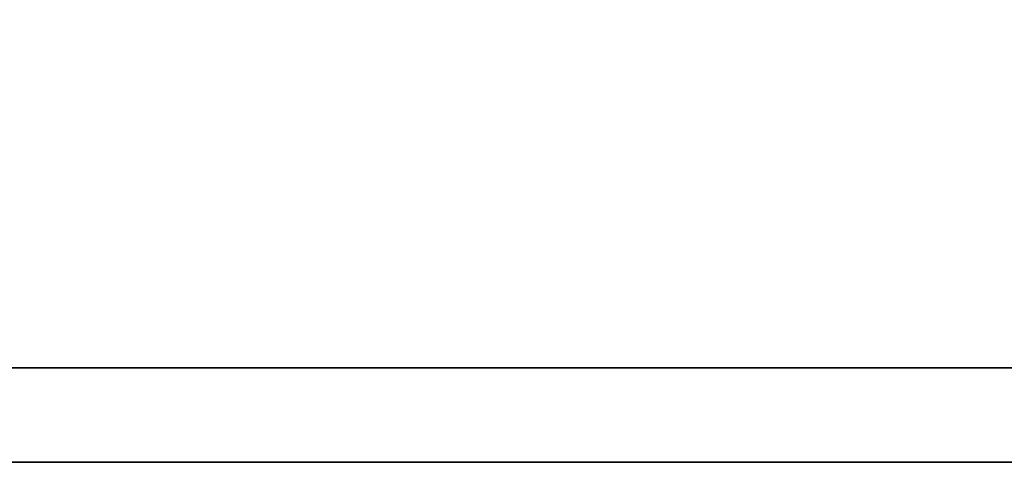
# Model space of a CAD drawing. Header units: millimetres. Extents: x 673 to 1184, y 181 to 367.
# Tile 25 of 54: x 1044.08 to 1047.14, y 238.16 to 239.54. Entities that reach past the tile are written whole.
import ezdxf

# ---------------------------------------------------------------- set-up
doc = ezdxf.new("R2010")
doc.units = ezdxf.units.MM
doc.layers.add('DIM', color=4, linetype='Continuous')
doc.layers.add('layer 1', color=7, linetype='Continuous')

# ---------------------------------------------------------------- blocks, each defined once
blk = doc.blocks.new('TBI MOTION logo(完整正式版)')
at = {"layer": 'layer 1', "color": 22, "lineweight": 35}
blk.add_open_spline([(75.90875, -9.47875), (75.90875, -9.47875), (75.90875, -12.28625), (75.90875, -12.28625), (75.90875, -12.28625), (75.90875, -12.28625), (75.90875, -12.47875), (75.90875, -12.47875), (75.90875, -12.47875), (75.90875, -12.47875), (75.71625, -12.47875), (75.71625, -12.47875), (75.71625, -12.47875), (75.71625, -12.47875), (-88.32875, -12.47875), (-88.32875, -12.47875), (-88.32875, -12.47875), (-88.32875, -12.47875), (-88.32875, -13.29375), (-88.32875, -13.29375), (-88.32875, -13.29375), (-88.32875, -13.29375), (82.89125, -13.29375), (82.89125, -13.29375), (82.89125, -13.29375), (82.89125, -13.29375), (75.90875, -9.47875), (75.90875, -9.47875)], degree=3, knots=[0, 0, 0, 0, 0.1428571, 0.1428571, 0.1428571, 0.1428572, 0.2857143, 0.2857143, 0.2857143, 0.2857143, 0.4285714, 0.4285714, 0.4285714, 0.4285714, 0.5714286, 0.5714286, 0.5714286, 0.5714286, 0.7142857, 0.7142857, 0.7142857, 0.7142857, 0.8571429, 0.8571429, 0.8571429, 0.8571429, 1, 1, 1, 1], dxfattribs=at)

msp = doc.modelspace()

# ---------------------------------------------------------------- block references
at = {"layer": 'DIM', "color": 7, "xscale": 0.3614615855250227, "yscale": 0.3614615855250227, "zscale": 0.3614615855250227}
msp.add_blockref('TBI MOTION logo(完整正式版)', (1070.639, 242.9661), dxfattribs=at)

doc.saveas('drawing.dxf')
